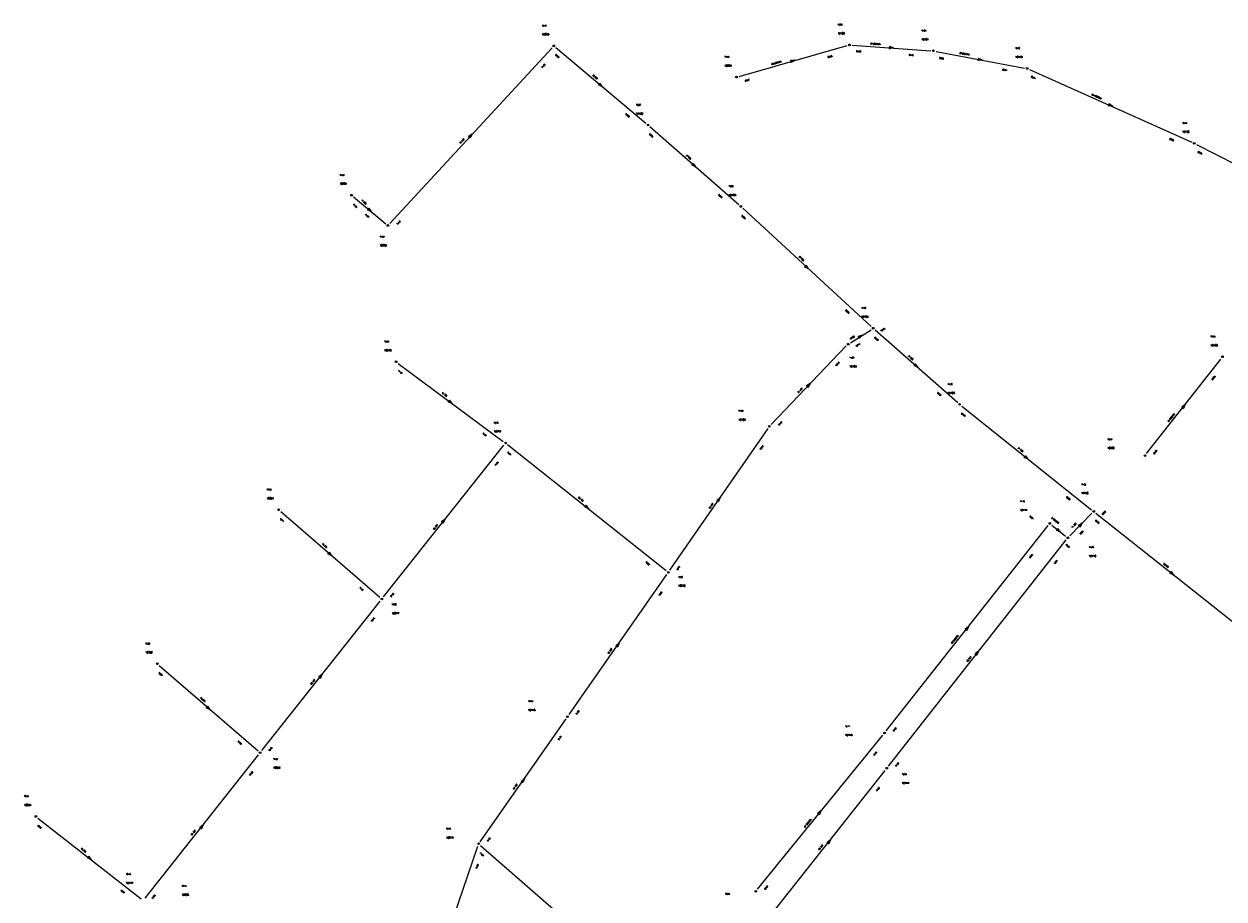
# Model space of a CAD drawing. Header units: metres. Extents: x 183111 to 185656, y 327391 to 329490.
# Tile 20 of 23: x 184659 to 185020, y 329227 to 329490. Entities that reach past the tile are written whole.
import ezdxf

# ---------------------------------------------------------------- set-up
doc = ezdxf.new("R2010")
doc.units = ezdxf.units.M
doc.header["$LTSCALE"] = 0.2
for name, color, linetype in [('B_RIO_L_PUTDEKSEL', 252, 'Continuous'), ('I90_PUTNUMMER', 252, 'Continuous'), ('I90_STRENG', 252, 'Continuous'), ('I90_TEKST', 252, 'Continuous')]:
    doc.layers.add(name, color=color, linetype=linetype)
doc.styles.get("Standard").update_dxf_attribs({"font": 'romans.shx'})

msp = doc.modelspace()

# ---------------------------------------------------------------- linework, layer by layer
at = {"layer": 'B_RIO_L_PUTDEKSEL', "lineweight": -3}
for centre in [(184818.3, 329483.1), (184907.2, 329483.4), (184932.4, 329481.6), (184960.6, 329476.3), (184873.2, 329473.7), (184846.6, 329459.3), (185010.8, 329453.8), (184757.5, 329438.2), (184874.5, 329434.8), (184768.4, 329429.1), (184914.3, 329398.2), (184906.8, 329393.4), (184770.9, 329388.1), (185019.3, 329389.6), (184940.3, 329375.3), (184883.1, 329368.7), (184803.8, 329363.7), (184996, 329359.9), (184735.6, 329343.6), (184980.6, 329343.1), (184967.4, 329339.5), (184972.8, 329335.2), (184852.7, 329324.8), (184766.6, 329316.8), (184699.1, 329297.3), (184822.4, 329281.4), (184917.7, 329276.5), (184730, 329270.6), (184918.4, 329265.9), (184662.6, 329251.4), (184795.7, 329243.2), (184879, 329228.9)]:
    msp.add_circle(centre, 0.25, dxfattribs=at)
at = {"layer": 'I90_STRENG', "lineweight": -3, "ltscale": 0.7}
for points in [[(184769, 329429.7), (184817.8, 329482.53)], [(184818.9, 329482.6), (184845.97, 329459.85)], [(184874, 329473.9), (184906.46, 329483.18)], [(184908, 329483.3), (184931.61, 329481.6)], [(184919.17, 329482.87), (184919.13, 329482.22)], [(184919.13, 329482.22), (184919.48, 329482.52)], [(184919.8, 329482.5), (184919.13, 329482.22)], [(184920.12, 329482.48), (184919.13, 329482.22)], [(184920.45, 329482.45), (184919.13, 329482.22)], [(184919.15, 329482.55), (184920.45, 329482.45)], [(184920.45, 329482.45), (184919.17, 329482.87)], [(184919.17, 329482.87), (184919.8, 329482.5)], [(184919.48, 329482.52), (184919.17, 329482.87)], [(184919.17, 329482.87), (184920.12, 329482.48)], [(184890.82, 329478.78), (184889.48, 329478.73)], [(184889.48, 329478.73), (184889.66, 329478.11)], [(184889.48, 329478.73), (184890.2, 329478.6)], [(184889.89, 329478.51), (184889.48, 329478.73)], [(184889.48, 329478.73), (184890.51, 329478.69)], [(184889.58, 329478.42), (184890.82, 329478.78)], [(184890.82, 329478.78), (184889.66, 329478.11)], [(184890.51, 329478.69), (184889.66, 329478.11)], [(184890.2, 329478.6), (184889.66, 329478.11)], [(184889.66, 329478.11), (184889.89, 329478.51)], [(184933.2, 329481.4), (184959.82, 329476.41)], [(184945.92, 329479.34), (184945.8, 329478.7)], [(184945.8, 329478.7), (184946.18, 329478.96)], [(184946.5, 329478.9), (184945.8, 329478.7)], [(184946.82, 329478.84), (184945.8, 329478.7)], [(184947.14, 329478.78), (184945.8, 329478.7)], [(184945.86, 329479.02), (184947.14, 329478.78)], [(184947.14, 329478.78), (184945.92, 329479.34)], [(184945.92, 329479.34), (184946.5, 329478.9)], [(184946.18, 329478.96), (184945.92, 329479.34)], [(184945.92, 329479.34), (184946.82, 329478.84)], [(184961.3, 329476), (185010.04, 329454.16)], [(184832.11, 329471.87), (184831.69, 329471.37)], [(184831.69, 329471.37), (184832.15, 329471.41)], [(184832.9, 329470.78), (184831.69, 329471.37)], [(184832.4, 329471.2), (184831.69, 329471.37)], [(184832.65, 329470.99), (184831.69, 329471.37)], [(184831.9, 329471.62), (184832.9, 329470.78)], [(184832.9, 329470.78), (184832.11, 329471.87)], [(184832.11, 329471.87), (184832.4, 329471.2)], [(184832.15, 329471.41), (184832.11, 329471.87)], [(184832.11, 329471.87), (184832.65, 329470.99)], [(184985.24, 329465.66), (184984.97, 329465.07)], [(184984.97, 329465.07), (184985.4, 329465.23)], [(184985.7, 329465.1), (184984.97, 329465.07)], [(184986.29, 329464.83), (184984.97, 329465.07)], [(184986, 329464.97), (184984.97, 329465.07)], [(184985.11, 329465.36), (184986.29, 329464.83)], [(184986.29, 329464.83), (184985.24, 329465.66)], [(184985.24, 329465.66), (184985.7, 329465.1)], [(184985.4, 329465.23), (184985.24, 329465.66)], [(184985.24, 329465.66), (184986, 329464.97)], [(184793.74, 329456.58), (184792.62, 329455.84)], [(184792.62, 329455.84), (184793.52, 329456.34)], [(184792.86, 329455.62), (184793.74, 329456.58)], [(184793.74, 329456.58), (184793.1, 329455.4)], [(184793.52, 329456.34), (184793.1, 329455.4)], [(184847.2, 329458.8), (184873.91, 329435.35)], [(184792.62, 329455.84), (184793.3, 329456.1)], [(184793.08, 329455.86), (184792.62, 329455.84)], [(184792.62, 329455.84), (184793.1, 329455.4)], [(184793.1, 329455.4), (184793.08, 329455.86)], [(184793.3, 329456.1), (184793.1, 329455.4)], [(185011.5, 329453.4), (185058.78, 329429.4)], [(184860.23, 329447.77), (184859.8, 329447.28)], [(184859.8, 329447.28), (184860.26, 329447.31)], [(184860.99, 329446.67), (184859.8, 329447.28)], [(184860.5, 329447.1), (184859.8, 329447.28)], [(184860.74, 329446.89), (184859.8, 329447.28)], [(184860.01, 329447.53), (184860.99, 329446.67)], [(184860.99, 329446.67), (184860.23, 329447.77)], [(184860.23, 329447.77), (184860.5, 329447.1)], [(184860.26, 329447.31), (184860.23, 329447.77)], [(184860.23, 329447.77), (184860.74, 329446.89)], [(184758.1, 329437.7), (184767.78, 329429.63)], [(184762.71, 329434.27), (184762.29, 329433.77)], [(184762.29, 329433.77), (184762.75, 329433.81)], [(184763.5, 329433.18), (184762.29, 329433.77)], [(184763, 329433.6), (184762.29, 329433.77)], [(184763.25, 329433.39), (184762.29, 329433.77)], [(184762.5, 329434.02), (184763.5, 329433.18)], [(184763.5, 329433.18), (184762.71, 329434.27)], [(184762.71, 329434.27), (184763, 329433.6)], [(184762.75, 329433.81), (184762.71, 329434.27)], [(184762.71, 329434.27), (184763.25, 329433.39)], [(184875.1, 329434.3), (184913.72, 329398.76)], [(184894.14, 329417.18), (184893.7, 329416.7)], [(184893.7, 329416.7), (184894.16, 329416.72)], [(184894.88, 329416.06), (184893.7, 329416.7)], [(184894.4, 329416.5), (184893.7, 329416.7)], [(184894.64, 329416.28), (184893.7, 329416.7)], [(184893.92, 329416.94), (184894.88, 329416.06)], [(184894.88, 329416.06), (184894.14, 329417.18)], [(184894.14, 329417.18), (184894.4, 329416.5)], [(184894.16, 329416.72), (184894.14, 329417.18)], [(184894.14, 329417.18), (184894.64, 329416.28)], [(184907.5, 329393.8), (184913.65, 329397.72)], [(184911.05, 329396.15), (184909.78, 329395.72)], [(184909.78, 329395.72), (184910.77, 329395.97)], [(184909.78, 329395.72), (184910.5, 329395.8)], [(184909.78, 329395.72), (184910.13, 329395.18)], [(184910.23, 329395.62), (184909.78, 329395.72)], [(184909.95, 329395.45), (184911.05, 329396.15)], [(184911.05, 329396.15), (184910.13, 329395.18)], [(184910.77, 329395.97), (184910.13, 329395.18)], [(184910.5, 329395.8), (184910.13, 329395.18)], [(184910.13, 329395.18), (184910.23, 329395.62)], [(184914.9, 329397.7), (184939.7, 329375.88)], [(184883.6, 329369.3), (184906.2, 329392.86)], [(184996.5, 329360.5), (185018.81, 329388.93)], [(184771.5, 329387.6), (184803.11, 329364.14)], [(184927.03, 329387.47), (184926.6, 329386.98)], [(184926.6, 329386.98), (184927.05, 329387.01)], [(184927.79, 329386.37), (184926.6, 329386.98)], [(184927.3, 329386.8), (184926.6, 329386.98)], [(184927.54, 329386.59), (184926.6, 329386.98)], [(184926.81, 329387.23), (184927.79, 329386.37)], [(184927.79, 329386.37), (184927.03, 329387.47)], [(184927.03, 329387.47), (184927.3, 329386.8)], [(184927.05, 329387.01), (184927.03, 329387.47)], [(184927.03, 329387.47), (184927.54, 329386.59)], [(184895.35, 329381.57), (184894.21, 329380.85)], [(184894.21, 329380.85), (184895.12, 329381.33)], [(184894.21, 329380.85), (184894.9, 329381.1)], [(184894.21, 329380.85), (184894.68, 329380.41)], [(184894.67, 329380.86), (184894.21, 329380.85)], [(184894.45, 329380.63), (184895.35, 329381.57)], [(184895.35, 329381.57), (184894.68, 329380.41)], [(184895.12, 329381.33), (184894.68, 329380.41)], [(184894.9, 329381.1), (184894.68, 329380.41)], [(184894.68, 329380.41), (184894.67, 329380.86)], [(184786.97, 329376.55), (184786.58, 329376.03)], [(184786.58, 329376.03), (184787.04, 329376.09)], [(184787.82, 329375.51), (184786.58, 329376.03)], [(184787.3, 329375.9), (184786.58, 329376.03)], [(184787.56, 329375.71), (184786.58, 329376.03)], [(184786.78, 329376.29), (184787.82, 329375.51)], [(184787.82, 329375.51), (184786.97, 329376.55)], [(184786.97, 329376.55), (184787.3, 329375.9)], [(184787.04, 329376.09), (184786.97, 329376.55)], [(184786.97, 329376.55), (184787.56, 329375.71)], [(184940.9, 329374.8), (184979.95, 329343.58)], [(185008.1, 329375.31), (185007.04, 329374.49)], [(185007.04, 329374.49), (185007.9, 329375.05)], [(185007.04, 329374.49), (185007.7, 329374.8)], [(185007.5, 329374.54), (185007.04, 329374.49)], [(185007.04, 329374.49), (185007.55, 329374.09)], [(185007.3, 329374.29), (185008.1, 329375.31)], [(185007.55, 329374.09), (185007.5, 329374.54)], [(185008.1, 329375.31), (185007.55, 329374.09)], [(185007.9, 329375.05), (185007.55, 329374.09)], [(185007.7, 329374.8), (185007.55, 329374.09)], [(184853.2, 329325.5), (184882.68, 329368.06)], [(184767.1, 329317.4), (184803.31, 329363.02)], [(184804.4, 329363.2), (184852.05, 329325.32)], [(184960.1, 329359.86), (184959.69, 329359.35)], [(184959.69, 329359.35), (184960.15, 329359.4)], [(184960.91, 329358.79), (184959.69, 329359.35)], [(184960.4, 329359.2), (184959.69, 329359.35)], [(184960.65, 329359), (184959.69, 329359.35)], [(184959.89, 329359.6), (184960.91, 329358.79)], [(184960.91, 329358.79), (184960.1, 329359.86)], [(184960.1, 329359.86), (184960.4, 329359.2)], [(184960.15, 329359.4), (184960.1, 329359.86)], [(184960.1, 329359.86), (184960.65, 329359)], [(184827.99, 329344.96), (184827.59, 329344.45)], [(184827.59, 329344.45), (184828.05, 329344.5)], [(184828.81, 329343.9), (184827.59, 329344.45)], [(184828.3, 329344.3), (184827.59, 329344.45)], [(184828.55, 329344.1), (184827.59, 329344.45)], [(184827.79, 329344.7), (184828.81, 329343.9)], [(184828.81, 329343.9), (184827.99, 329344.96)], [(184827.99, 329344.96), (184828.3, 329344.3)], [(184828.05, 329344.5), (184827.99, 329344.96)], [(184827.99, 329344.96), (184828.55, 329344.1)], [(184868.27, 329347.33), (184867.26, 329346.45)], [(184867.26, 329346.45), (184868.08, 329347.07)], [(184867.26, 329346.45), (184867.9, 329346.8)], [(184867.71, 329346.53), (184867.26, 329346.45)], [(184867.26, 329346.45), (184867.8, 329346.08)], [(184867.53, 329346.27), (184868.27, 329347.33)], [(184867.8, 329346.08), (184867.71, 329346.53)], [(184868.27, 329347.33), (184867.8, 329346.08)], [(184868.08, 329347.07), (184867.8, 329346.08)], [(184867.9, 329346.8), (184867.8, 329346.08)], [(184736.2, 329343.1), (184765.99, 329317.36)], [(184785.6, 329340.81), (184784.54, 329339.99)], [(184784.8, 329339.79), (184785.6, 329340.81)], [(184785.6, 329340.81), (184785.05, 329339.59)], [(184973.4, 329335.8), (184980.07, 329342.56)], [(184981.2, 329342.6), (185027.15, 329306.18)], [(184784.54, 329339.99), (184785.4, 329340.55)], [(184784.54, 329339.99), (184785.2, 329340.3)], [(184785, 329340.04), (184784.54, 329339.99)], [(184784.54, 329339.99), (184785.05, 329339.59)], [(184785.05, 329339.59), (184785, 329340.04)], [(184785.4, 329340.55), (184785.05, 329339.59)], [(184785.2, 329340.3), (184785.05, 329339.59)], [(184918.2, 329277.1), (184966.91, 329338.85)], [(184968, 329339), (184972.14, 329335.69)], [(184969.8, 329337.96), (184969.39, 329337.45)], [(184969.39, 329337.45), (184969.85, 329337.5)], [(184970.61, 329336.89), (184969.39, 329337.45)], [(184970.1, 329337.3), (184969.39, 329337.45)], [(184970.35, 329337.1), (184969.39, 329337.45)], [(184969.59, 329337.71), (184970.61, 329336.89)], [(184970.61, 329336.89), (184969.8, 329337.96)], [(184969.8, 329337.96), (184970.1, 329337.3)], [(184969.85, 329337.5), (184969.8, 329337.96)], [(184969.8, 329337.96), (184970.35, 329337.1)], [(184977.16, 329339.56), (184976.01, 329338.86)], [(184976.01, 329338.86), (184976.93, 329339.33)], [(184976.01, 329338.86), (184976.7, 329339.1)], [(184976.47, 329338.87), (184976.01, 329338.86)], [(184976.01, 329338.86), (184976.48, 329338.41)], [(184976.24, 329338.64), (184977.16, 329339.56)], [(184976.48, 329338.41), (184976.47, 329338.87)], [(184977.16, 329339.56), (184976.48, 329338.41)], [(184976.93, 329339.33), (184976.48, 329338.41)], [(184976.7, 329339.1), (184976.48, 329338.41)], [(184918.9, 329266.5), (184972.3, 329334.53)], [(184750.82, 329330.87), (184750.39, 329330.38)], [(184750.39, 329330.38), (184750.85, 329330.41)], [(184751.59, 329329.78), (184750.39, 329330.38)], [(184751.1, 329330.2), (184750.39, 329330.38)], [(184751.35, 329329.99), (184750.39, 329330.38)], [(184750.61, 329330.62), (184751.59, 329329.78)], [(184751.59, 329329.78), (184750.82, 329330.87)], [(184750.82, 329330.87), (184751.1, 329330.2)], [(184750.85, 329330.41), (184750.82, 329330.87)], [(184750.82, 329330.87), (184751.35, 329329.99)], [(184822.9, 329282.1), (184852.27, 329324.19)], [(185003.89, 329325.06), (185003.49, 329324.55)], [(185003.49, 329324.55), (185003.95, 329324.6)], [(185004.71, 329324), (185003.49, 329324.55)], [(185004.2, 329324.4), (185003.49, 329324.55)], [(185004.45, 329324.2), (185003.49, 329324.55)], [(185003.69, 329324.8), (185004.71, 329324)], [(185004.71, 329324), (185003.89, 329325.06)], [(185003.89, 329325.06), (185004.2, 329324.4)], [(185003.95, 329324.6), (185003.89, 329325.06)], [(185003.89, 329325.06), (185004.45, 329324.2)], [(184730.5, 329271.2), (184766.1, 329316.16)], [(184943, 329308.51), (184941.94, 329307.69)], [(184942.2, 329307.49), (184943, 329308.51)], [(184943, 329308.51), (184942.45, 329307.29)], [(184941.94, 329307.69), (184942.8, 329308.26)], [(184941.94, 329307.69), (184942.6, 329308)], [(184942.4, 329307.74), (184941.94, 329307.69)], [(184941.94, 329307.69), (184942.45, 329307.29)], [(184942.45, 329307.29), (184942.4, 329307.74)], [(184942.8, 329308.26), (184942.45, 329307.29)], [(184942.6, 329308), (184942.45, 329307.29)], [(184837.97, 329303.63), (184836.96, 329302.75)], [(184836.96, 329302.75), (184837.79, 329303.37)], [(184836.96, 329302.75), (184837.6, 329303.1)], [(184837.41, 329302.83), (184836.96, 329302.75)], [(184836.96, 329302.75), (184837.49, 329302.38)], [(184837.23, 329302.57), (184837.97, 329303.63)], [(184837.49, 329302.38), (184837.41, 329302.83)], [(184837.97, 329303.63), (184837.49, 329302.38)], [(184837.79, 329303.37), (184837.49, 329302.38)], [(184837.6, 329303.1), (184837.49, 329302.38)], [(184946, 329301.11), (184944.94, 329300.29)], [(184944.94, 329300.29), (184945.8, 329300.85)], [(184944.94, 329300.29), (184945.6, 329300.6)], [(184945.4, 329300.34), (184944.94, 329300.29)], [(184944.94, 329300.29), (184945.45, 329299.89)], [(184945.2, 329300.09), (184946, 329301.11)], [(184945.45, 329299.89), (184945.4, 329300.34)], [(184946, 329301.11), (184945.45, 329299.89)], [(184945.8, 329300.85), (184945.45, 329299.89)], [(184945.6, 329300.6), (184945.45, 329299.89)], [(184699.7, 329296.8), (184729.39, 329271.13)], [(184748.7, 329294.21), (184747.64, 329293.39)], [(184747.64, 329293.39), (184748.5, 329293.95)], [(184747.9, 329293.19), (184748.7, 329294.21)], [(184748.7, 329294.21), (184748.15, 329292.99)], [(184748.5, 329293.95), (184748.15, 329292.99)], [(184747.64, 329293.39), (184748.3, 329293.7)], [(184748.1, 329293.45), (184747.64, 329293.39)], [(184747.64, 329293.39), (184748.15, 329292.99)], [(184748.15, 329292.99), (184748.1, 329293.45)], [(184748.3, 329293.7), (184748.15, 329292.99)], [(184714.22, 329284.57), (184713.8, 329284.08)], [(184713.8, 329284.08), (184714.25, 329284.11)], [(184714.99, 329283.47), (184713.8, 329284.08)], [(184714.5, 329283.9), (184713.8, 329284.08)], [(184714.74, 329283.69), (184713.8, 329284.08)], [(184714.01, 329284.33), (184714.99, 329283.47)], [(184714.99, 329283.47), (184714.22, 329284.57)], [(184714.22, 329284.57), (184714.5, 329283.9)], [(184714.25, 329284.11), (184714.22, 329284.57)], [(184714.22, 329284.57), (184714.74, 329283.69)], [(184796.2, 329243.8), (184821.98, 329280.71)], [(184879.5, 329229.5), (184917.19, 329275.85)], [(184695.4, 329226.8), (184729.5, 329269.95)], [(184884.2, 329222.6), (184917.91, 329265.25)], [(184809.47, 329262.83), (184808.46, 329261.95)], [(184808.46, 329261.95), (184809.29, 329262.57)], [(184808.46, 329261.95), (184809.1, 329262.3)], [(184808.91, 329262.03), (184808.46, 329261.95)], [(184808.46, 329261.95), (184808.99, 329261.58)], [(184808.73, 329261.77), (184809.47, 329262.83)], [(184808.99, 329261.58), (184808.91, 329262.03)], [(184809.47, 329262.83), (184808.99, 329261.58)], [(184809.29, 329262.57), (184808.99, 329261.58)], [(184809.1, 329262.3), (184808.99, 329261.58)], [(184663.2, 329250.9), (184694.25, 329226.66)], [(184898.71, 329253.2), (184897.64, 329252.4)], [(184897.64, 329252.4), (184898.51, 329252.95)], [(184897.64, 329252.4), (184898.3, 329252.7)], [(184898.09, 329252.45), (184897.64, 329252.4)], [(184897.64, 329252.4), (184898.14, 329251.99)], [(184897.89, 329252.2), (184898.71, 329253.2)], [(184898.14, 329251.99), (184898.09, 329252.45)], [(184898.71, 329253.2), (184898.14, 329251.99)], [(184898.51, 329252.95), (184898.14, 329251.99)], [(184898.3, 329252.7), (184898.14, 329251.99)], [(184712.9, 329248.91), (184711.84, 329248.09)], [(184711.84, 329248.09), (184712.7, 329248.65)], [(184711.84, 329248.09), (184712.5, 329248.4)], [(184712.3, 329248.15), (184711.84, 329248.09)], [(184711.84, 329248.09), (184712.35, 329247.69)], [(184712.1, 329247.89), (184712.9, 329248.91)], [(184712.35, 329247.69), (184712.3, 329248.15)], [(184712.9, 329248.91), (184712.35, 329247.69)], [(184712.7, 329248.65), (184712.35, 329247.69)], [(184712.5, 329248.4), (184712.35, 329247.69)], [(184901.5, 329244.41), (184900.44, 329243.59)], [(184900.44, 329243.59), (184901.3, 329244.15)], [(184900.44, 329243.59), (184901.1, 329243.9)], [(184900.9, 329243.65), (184900.44, 329243.59)], [(184900.44, 329243.59), (184900.95, 329243.19)], [(184900.7, 329243.39), (184901.5, 329244.41)], [(184900.95, 329243.19), (184900.9, 329243.65)], [(184901.5, 329244.41), (184900.95, 329243.19)], [(184901.3, 329244.15), (184900.95, 329243.19)], [(184901.1, 329243.9), (184900.95, 329243.19)], [(184783.7, 329208.1), (184795.48, 329242.46)], [(184796.3, 329242.7), (184845.69, 329199.57)], [(184678.49, 329239.46), (184678.09, 329238.94)], [(184678.09, 329238.94), (184678.54, 329239)], [(184679.31, 329238.4), (184678.09, 329238.94)], [(184678.8, 329238.8), (184678.09, 329238.94)], [(184679.06, 329238.6), (184678.09, 329238.94)], [(184678.29, 329239.2), (184679.31, 329238.4)], [(184679.31, 329238.4), (184678.49, 329239.46)], [(184678.49, 329239.46), (184678.8, 329238.8)], [(184678.54, 329239), (184678.49, 329239.46)], [(184678.49, 329239.46), (184679.06, 329238.6)]]:
    msp.add_lwpolyline(points, dxfattribs=at)

# ---------------------------------------------------------------- texts
at = {"layer": 'I90_PUTNUMMER', "lineweight": -3}
for s, p in [('10583', (184814.7, 329486.3)), ('12100', (184903.6, 329486.6)), ('12101', (184928.8, 329484.8)), ('16179', (184957, 329479.5)), ('10584', (184869.6, 329476.9)), ('13102', (184843, 329462.5)), ('12106', (185007.2, 329457)), ('10581', (184753.9, 329441.4)), ('13103', (184870.9, 329438)), ('10582', (184765.92, 329422.83)), ('13104', (184910.7, 329401.4)), ('10578', (184767.3, 329391.3)), ('16180', (185015.7, 329392.8)), ('12104', (184907.14, 329386.47)), ('13105', (184936.7, 329378.5)), ('12103', (184873.79, 329370.47)), ('10579', (184800.2, 329366.9)), ('10586', (184984.7, 329361.93)), ('13106', (184976.84, 329348.36)), ('10521', (184732, 329346.8)), ('12111', (184958.42, 329343.28)), ('12110', (184979.17, 329329.49)), ('10576', (184855.68, 329320.51)), ('10577', (184769.6, 329312.25)), ('10522', (184695.5, 329300.5)), ('12115', (184810.59, 329283.17)), ('12113', (184905.86, 329275.64)), ('10523', (184733.92, 329265.78)), ('12114', (184922.93, 329261.21)), ('10524', (184659, 329254.6)), ('10573', (184785.93, 329244.82)), ('12117', (184689.67, 329231.17)), ('10525', (184706.4, 329227.6))]:
    msp.add_text(s, height=0.5, dxfattribs=at).set_placement(p)
at = {"layer": 'I90_TEKST', "lineweight": -3}
for s, p in [('72.40', (184814.7, 329489)), ('70.08', (184903.6, 329489.3)), ('70.69', (184928.8, 329487.5)), ('70.50', (184957, 329482.2)), ('71.43', (184869.6, 329479.6)), ('72.25', (184843, 329465.2)), ('70.33', (185007.2, 329459.7)), ('73.29', (184753.9, 329444.1)), ('72.00', (184870.9, 329440.7)), ('73.29', (184765.92, 329425.53)), ('71.80', (184910.7, 329404.1)), ('70.44', (185015.7, 329395.5)), ('72.94', (184767.3, 329394)), ('71.68', (184907.14, 329389.17)), ('71.70', (184936.7, 329381.2)), ('71.99', (184873.79, 329373.17)), ('72.75', (184800.2, 329369.6)), ('70.99', (184984.7, 329364.63)), ('73.90', (184732, 329349.5)), ('71.82', (184976.84, 329351.06)), ('71.76', (184958.42, 329345.98)), ('71.75', (184979.17, 329332.19)), ('72.20', (184855.68, 329323.21)), ('73.55', (184769.6, 329314.95)), ('74.60', (184695.5, 329303.2)), ('73.14', (184810.59, 329285.87)), ('72.77', (184905.86, 329278.34)), ('74.22', (184733.92, 329268.48)), ('72.84', (184922.93, 329263.91)), ('75.44', (184659, 329257.3)), ('73.77', (184785.93, 329247.52)), ('75.15', (184689.67, 329233.87)), ('75.13', (184706.4, 329230.3)), ('73.48', (184869.76, 329227.93))]:
    msp.add_text(s, height=0.36, dxfattribs=at).set_placement(p)
for s, rotation, oblique, p in [('69.28', 355.8616, 359.9629, (184909.2, 329481.3)), ('25 250/375', 355.8616, 359.9629, (184913.4, 329483.6)), ('69.95', 319.9811, 360.0181, (184818.7, 329480.3)), ('35 250/375', 15.9369, -0.0024, (184883.8, 329477.4)), ('69.28', 15.9369, -0.0024, (184900.7, 329479.5)), ('69.10', 355.8616, 359.9629, (184925, 329480.2)), ('69.00', 349.3917, 359.9843, (184934.1, 329479.3)), ('28 250/375', 349.3917, 359.9843, (184940.2, 329480.8)), ('71.08', 47.2697, 0.0239, (184814.8, 329476.4)), ('36 600', 319.9811, 360.0181, (184829.9, 329474.2)), ('68.91', 349.3917, 359.9843, (184953.1, 329475.8)), ('69.46', 15.9369, -0.0024, (184875.8, 329472.4)), ('68.91', 335.837, 359.9562, (184961.7, 329473.7)), ('55 250/375', 335.837, 359.9562, (184980, 329468.3)), ('69.80', 319.9811, 360.0181, (184839.8, 329462.5)), ('69.80', 318.7096, 359.9661, (184846.9, 329456.5)), ('73 300', 47.2697, 0.0239, (184790.2, 329453.7)), ('68.80', 335.837, 359.9562, (185003.3, 329455)), ('37 600', 318.7096, 359.9661, (184858, 329450.1)), ('68.80', 333.1038, 360.004, (185011.8, 329451.1)), ('69.54', 318.7096, 359.9661, (184867.7, 329438.2)), ('71.50', 320.1549, 359.9718, (184757.9, 329435.3)), ('14 300', 320.1549, 359.9718, (184760.4, 329436.6)), ('71.42', 320.1549, 359.9718, (184761.5, 329432.3)), ('69.54', 317.3569, 359.9567, (184874.7, 329431.9)), ('71.42', 47.2697, 0.0239, (184771.3, 329429.3)), ('54 600', 317.3569, 359.9567, (184892, 329419.6)), ('69.26', 317.3569, 359.9567, (184905.91, 329403.53)), ('8 500', 32.5091, 0.0176, (184907.5, 329394.83)), ('69.29', 318.6689, 359.9876, (184914.6, 329395.3)), ('70.19', 32.5091, 0.0176, (184916.68, 329397.21)), ('70.17', 32.5091, 0.0176, (184909.2, 329392.6)), ('70.18', 46.178, -0.0064, (184903.2, 329386.8)), ('34 600', 318.6689, 359.9876, (184924.8, 329389.8)), ('71.49', 323.4509, 360.0034, (184771.4, 329385.3)), ('68.99', 51.9086, 0.0658, (185016.3, 329382.6)), ('40 300', 323.4509, 360.0034, (184784.6, 329378.7)), ('34 400', 46.178, -0.0064, (184891.8, 329378.7)), ('69.04', 318.6689, 359.9876, (184933.5, 329378.7)), ('70.40', 46.178, -0.0064, (184886, 329368.9)), ('69.04', 321.3402, 359.9656, (184940.7, 329372.5)), ('37 250/375', 51.9086, 0.0658, (185003.1, 329370)), ('71.21', 323.4509, 360.0034, (184796.8, 329366.5)), ('70.40', 55.2658, -0.0167, (184880.5, 329361.6)), ('71.21', 321.5136, 359.9531, (184804.2, 329360.8)), ('51 600', 321.3402, 359.9656, (184957.8, 329362.1)), ('69.32', 51.9086, 0.0658, (184998.8, 329360.3)), ('71.35', 51.5619, 0.0014, (184800.8, 329356.8)), ('62 400', 321.5136, 359.9531, (184825.6, 329347.2)), ('53 400', 55.2658, -0.0167, (184865.2, 329343.9)), ('68.80', 321.3402, 359.9656, (184972.27, 329347.36)), ('72.14', 319.1913, 359.9791, (184735.9, 329340.8)), ('70.01', 321.3402, 360, (184961.2, 329341.58)), ('6 250/375', 321.3402, 360, (184967.85, 329341.08)), ('69.96', 45.3927, 0.0187, (184983.29, 329342.04)), ('59 300', 51.5619, 0.0014, (184782.3, 329337.6)), ('11 300', 45.3927, 0.0187, (184974.13, 329338.12)), ('68.80', 321.6003, 359.9778, (184981, 329340.3)), ('70.01', 45.3927, 0.0187, (184976.6, 329336.14)), ('40 300', 319.1913, 359.9791, (184748.6, 329333.3)), ('70.03', 51.7353, 0.0164, (184961.44, 329328.97)), ('70.23', 321.3402, 360, (184972.07, 329333.06)), ('70.82', 321.5136, 359.9531, (184845.8, 329327.8)), ('70.77', 55.2658, -0.0167, (184855.5, 329325.4)), ('70.01', 51.8705, 0.0277, (184968.95, 329327.3)), ('60 600', 321.6003, 359.9778, (185001.5, 329327.3)), ('71.92', 319.1913, 359.9791, (184759.8, 329320.1)), ('71.92', 51.5619, 0.0014, (184769.4, 329317.3)), ('70.82', 55.094, 0.0066, (184850.1, 329317.7)), ('72.18', 51.6486, 0.0262, (184763.6, 329309.9)), ('80 250/375', 51.7353, 0.0164, (184938, 329303.3)), ('52 300', 55.094, 0.0066, (184834.8, 329300.3)), ('88 300', 51.8705, 0.0277, (184942.7, 329297.9)), ('72.87', 319.1913, 360.0124, (184699.4, 329294.5)), ('58 300', 51.6486, 0.0262, (184745.4, 329291)), ('40 300', 319.1913, 360.0124, (184712, 329287)), ('71.32', 55.094, 0.0066, (184825.2, 329282)), ('71.51', 51.7353, 0.0164, (184920.5, 329276.9)), ('72.65', 319.1913, 360.0124, (184723.2, 329273.9)), ('71.32', 55.0434, 0.0173, (184819.8, 329274.3)), ('72.65', 51.6486, 0.0262, (184732.8, 329271)), ('71.67', 50.8582, -0.0137, (184914.6, 329269.6)), ('71.80', 51.8705, 0.0277, (184921.2, 329266.3)), ('72.90', 51.6869, 0.0299, (184727, 329263.6)), ('46 300', 55.0434, 0.0173, (184806.3, 329259.5)), ('71.80', 51.6869, 0.0299, (184915.4, 329258.9)), ('73.92', 322.0438, 359.9807, (184663, 329248.6)), ('56 300', 51.6869, 0.0299, (184709.5, 329245.7)), ('61 250/375', 50.8582, -0.0137, (184893.8, 329248.1)), ('71.84', 55.0434, 0.0173, (184798.5, 329243.8)), ('40 300', 322.0438, 359.9807, (184676.1, 329241.7)), ('71.84', 318.8431, 359.9751, (184796, 329240.3)), ('55 300', 51.6869, 0.0299, (184898.1, 329241.3)), ('71.84', 71.077, 0.0279, (184795.2, 329235.7)), ('73.67', 322.0438, 359.9807, (184688, 329229.1)), ('72.10', 50.8582, -0.0137, (184881.8, 329229.3)), ('73.25', 51.6869, 0.0299, (184697.7, 329226.6))]:
    msp.add_text(s, height=0.36, rotation=rotation, dxfattribs=dict(at, oblique=oblique)).set_placement(p)

doc.saveas('drawing.dxf')
